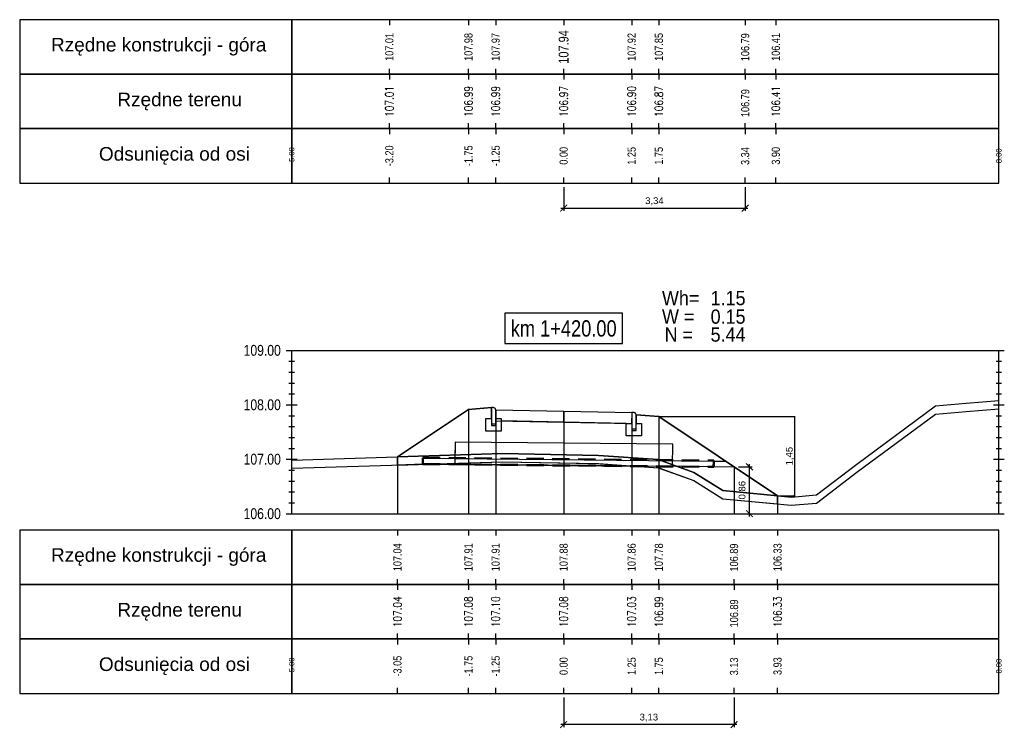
# Model space of a CAD drawing. Extents: x 7537626 to 7538805, y 5722894 to 5725486.
# Tile 76 of 105: x 7538520 to 7538539, y 5725455 to 5725468. Entities that reach past the tile are written whole.
import ezdxf

# ---------------------------------------------------------------- set-up
doc = ezdxf.new("R2010")
doc.units = 0
doc.header["$PDMODE"] = 35
doc.header["$PDSIZE"] = 0.3
doc.linetypes.add('HIDDEN', pattern=[9.525, 6.35, -3.175])
for name, color, linetype in [('C-DROGI-PROFILE', 7, 'Continuous'), ('C-DROGI-PROFILE-ETYKIETY', 7, 'Continuous'), ('C-DROGI-PRZEKROJE-ETYKIETY', 7, 'Continuous'), ('C-POPRZECZKA-przekrój', 2, 'Continuous'), ('C-POPRZECZKA-widok', 1, 'Continuous')]:
    doc.layers.add(name, color=color, linetype=linetype)
for name, color, linetype, true_color in [('C-humus', 7, 'Continuous', 0x003df5), ('C-Teren', 7, 'Continuous', 0x008521), ('poprzeczki', 7, 'Continuous', 0x0000d6)]:
    doc.layers.add(name, color=color, linetype=linetype, true_color=true_color)
for name, color, linetype, lineweight, plot in [('D-1.pow. hum.', 7, 'Continuous', 30, False), ('D-2.wykop', 30, 'Continuous', 30, False), ('D-3.nasyp', 4, 'Continuous', 30, False)]:
    doc.layers.add(name, color=color, linetype=linetype, lineweight=lineweight, plot=plot)
doc.layers.add('D-roboty-ziemne-opis', color=2, linetype='Continuous', lineweight=30)
doc.layers.add('Pom-plan', color=4, linetype='Continuous', plot=False)
doc.styles.add('2mm08', font='arial.ttf', dxfattribs={"width": 0.8})
doc.styles.add('opis_50', font='arial.ttf', dxfattribs={"height": 0.125})
doc.styles.get("Standard").update_dxf_attribs({"font": 'arial.ttf'})
doc.dimstyles.new('OPIS_50', dxfattribs={"dimscale": 0.5, "dimtxt": 0.125, "dimasz": 0.25, "dimexe": 0.1, "dimexo": 0.15, "dimgap": 0.1, "dimtad": 1, "dimzin": 0, "dimtxsty": 'opis_50', "dimblk": 'ARCHTICK', "dimcen": 0.15, "dimdle": 0.1, "dimaunit": 2, "dimadec": 4, "dimazin": 0, "dimtfac": 1, "dimtmove": 0, "dimatfit": 3, "dimfxl": 1, "dimarcsym": 0})

# ---------------------------------------------------------------- blocks, each defined once
blk = doc.blocks.new('_ArchTick')
at = {"color": 0, "linetype": 'ByBlock', "const_width": 0.15}
blk.add_lwpolyline([(-0.5, -0.5), (0.5, 0.5)], dxfattribs=at)
blk = doc.blocks.new('*D11')
at = {"layer": 'Defpoints', "color": 0, "transparency": 16777216}
for p in [(7538532.225, 5725461.071), (7538534.407, 5725459.616), (7538534.718, 5725459.616)]:
    blk.add_point(p, dxfattribs=at)
at = {"layer": 'poprzeczki', "color": 0, "lineweight": -2, "transparency": 16777216}
for p, q in [((7538532.24, 5725461.071), (7538534.728, 5725461.071)), ((7538534.718, 5725461.081), (7538534.718, 5725459.606)), ((7538534.422, 5725459.616), (7538534.728, 5725459.616))]:
    blk.add_line(p, q, dxfattribs=at)
at = {"layer": 'poprzeczki', "color": 0, "lineweight": -2, "transparency": 16777216, "xscale": 0.025, "yscale": 0.025, "zscale": 0.025}
for p, rotation in [((7538534.718, 5725461.071), 90), ((7538534.718, 5725459.616), 270)]:
    blk.add_blockref('_ArchTick', p, dxfattribs=dict(at, rotation=rotation))
at = {"layer": 'poprzeczki', "color": 0, "transparency": 16777216, "insert": (7538534.633, 5725460.344), "char_height": 0.125, "attachment_point": 5, "rotation": 90, "style": 'opis_50'}
blk.add_mtext('1,45', dxfattribs=at)
blk = doc.blocks.new('geokrata')
at = {"layer": 'C-POPRZECZKA-przekrój', "color": 172, "linetype": 'HIDDEN', "lineweight": 50, "ltscale": 0.05, "true_color": 0x0000cc}
for p, q in [((7538464.885, 5725469.743), (7538470.234, 5725469.689)), ((7538464.887, 5725469.627), (7538470.233, 5725469.573))]:
    blk.add_line(p, q, dxfattribs=at)
at = {"layer": 'C-POPRZECZKA-przekrój', "color": 98, "linetype": 'Continuous', "lineweight": 30, "true_color": 0x006100}
for p, q in [((7538464.892, 5725469.735), (7538465.726, 5725469.726)), ((7538464.893, 5725469.635), (7538465.725, 5725469.626)), ((7538469.225, 5725469.591), (7538470.225, 5725469.581))]:
    blk.add_line(p, q, dxfattribs=at)
for points in [[(7538467.479, 5725470.009), (7538465.479, 5725470.029), (7538465.475, 5725469.629), (7538469.475, 5725469.589), (7538469.479, 5725469.989), (7538467.479, 5725470.009), (7538465.479, 5725470.029), (7538465.476, 5725469.729), (7538470.226, 5725469.681)], [(7538464.892, 5725469.735), (7538464.893, 5725469.635)], [(7538470.225, 5725469.581), (7538470.226, 5725469.681)]]:
    blk.add_lwpolyline(points, dxfattribs=at)
at = {"layer": 'C-POPRZECZKA-przekrój', "color": 172, "linetype": 'HIDDEN', "lineweight": 50, "ltscale": 0.05, "true_color": 0x0000cc}
for points in [[(7538464.885, 5725469.743), (7538464.887, 5725469.627)], [(7538470.233, 5725469.573), (7538470.234, 5725469.689)]]:
    blk.add_lwpolyline(points, dxfattribs=at)
blk = doc.blocks.new('*D230')
at = {"layer": 'Defpoints', "color": 0, "transparency": 16777216}
for p in [(7538530.475, 5725465.361), (7538533.812, 5725465.361), (7538533.812, 5725464.9)]:
    blk.add_point(p, dxfattribs=at)
at = {"layer": 'Pom-plan', "color": 0, "lineweight": -2, "transparency": 16777216}
for p, q in [((7538530.475, 5725465.286), (7538530.475, 5725464.85)), ((7538533.812, 5725465.286), (7538533.812, 5725464.85)), ((7538530.425, 5725464.9), (7538533.862, 5725464.9))]:
    blk.add_line(p, q, dxfattribs=at)
at = {"layer": 'Pom-plan', "color": 0, "lineweight": -2, "transparency": 16777216, "xscale": 0.125, "yscale": 0.125, "zscale": 0.125, "rotation": 180}
blk.add_blockref('_ArchTick', (7538530.475, 5725464.9), dxfattribs=at)
at = {"layer": 'Pom-plan', "color": 0, "lineweight": -2, "transparency": 16777216, "xscale": 0.125, "yscale": 0.125, "zscale": 0.125}
blk.add_blockref('_ArchTick', (7538533.812, 5725464.9), dxfattribs=at)
at = {"layer": 'Pom-plan', "color": 0, "transparency": 16777216, "insert": (7538532.143, 5725465.025), "char_height": 0.125, "attachment_point": 5, "style": 'opis_50'}
blk.add_mtext('3,34', dxfattribs=at)
blk = doc.blocks.new('*D232')
at = {"layer": 'Defpoints', "color": 0, "transparency": 16777216}
for p in [(7538533.616, 5725460.149), (7538533.89, 5725460.149), (7538533.607, 5725459.286)]:
    blk.add_point(p, dxfattribs=at)
at = {"layer": 'Pom-plan', "color": 0, "lineweight": -2, "transparency": 16777216}
for p, q in [((7538533.691, 5725460.149), (7538533.94, 5725460.149)), ((7538533.89, 5725459.236), (7538533.89, 5725460.199)), ((7538533.682, 5725459.286), (7538533.94, 5725459.286))]:
    blk.add_line(p, q, dxfattribs=at)
at = {"layer": 'Pom-plan', "color": 0, "lineweight": -2, "transparency": 16777216, "xscale": 0.125, "yscale": 0.125, "zscale": 0.125}
for p, rotation in [((7538533.89, 5725460.149), 90), ((7538533.89, 5725459.286), 270)]:
    blk.add_blockref('_ArchTick', p, dxfattribs=dict(at, rotation=rotation))
at = {"layer": 'Pom-plan', "color": 0, "transparency": 16777216, "insert": (7538533.765, 5725459.718), "char_height": 0.125, "attachment_point": 5, "rotation": 90, "style": 'opis_50'}
blk.add_mtext('0,86', dxfattribs=at)
blk = doc.blocks.new('*D233')
at = {"layer": 'Defpoints', "color": 0, "transparency": 16777216}
for p in [(7538530.475, 5725455.986), (7538533.607, 5725455.986), (7538530.475, 5725455.413)]:
    blk.add_point(p, dxfattribs=at)
at = {"layer": 'Pom-plan', "color": 0, "lineweight": -2, "transparency": 16777216}
for p, q in [((7538530.475, 5725455.911), (7538530.475, 5725455.363)), ((7538533.607, 5725455.911), (7538533.607, 5725455.363)), ((7538533.657, 5725455.413), (7538530.425, 5725455.413))]:
    blk.add_line(p, q, dxfattribs=at)
at = {"layer": 'Pom-plan', "color": 0, "lineweight": -2, "transparency": 16777216, "xscale": 0.125, "yscale": 0.125, "zscale": 0.125, "rotation": 180}
blk.add_blockref('_ArchTick', (7538530.475, 5725455.413), dxfattribs=at)
at = {"layer": 'Pom-plan', "color": 0, "lineweight": -2, "transparency": 16777216, "xscale": 0.125, "yscale": 0.125, "zscale": 0.125}
blk.add_blockref('_ArchTick', (7538533.607, 5725455.413), dxfattribs=at)
at = {"layer": 'Pom-plan', "color": 0, "transparency": 16777216, "insert": (7538532.041, 5725455.539), "char_height": 0.125, "attachment_point": 5, "style": 'opis_50'}
blk.add_mtext('3,13', dxfattribs=at)

msp = doc.modelspace()

# ---------------------------------------------------------------- linework, layer by layer
at = {"layer": 'C-DROGI-PROFILE', "color": 7, "linetype": 'Continuous', "lineweight": -3}
for p, q in [((7538527.271, 5725468.361), (7538527.271, 5725468.261)), ((7538528.725, 5725468.361), (7538528.725, 5725468.261)), ((7538529.225, 5725468.361), (7538529.225, 5725468.261)), ((7538530.475, 5725468.361), (7538530.475, 5725468.261)), ((7538531.725, 5725468.361), (7538531.725, 5725468.261)), ((7538532.225, 5725468.361), (7538532.225, 5725468.261)), ((7538533.812, 5725468.361), (7538533.812, 5725468.261)), ((7538534.375, 5725468.361), (7538534.375, 5725468.261)), ((7538527.271, 5725467.361), (7538527.271, 5725467.461)), ((7538527.271, 5725467.361), (7538527.271, 5725467.261)), ((7538528.725, 5725467.361), (7538528.725, 5725467.461)), ((7538528.725, 5725467.361), (7538528.725, 5725467.261)), ((7538529.225, 5725467.361), (7538529.225, 5725467.461)), ((7538529.225, 5725467.361), (7538529.225, 5725467.261)), ((7538530.475, 5725467.361), (7538530.475, 5725467.461)), ((7538530.475, 5725467.361), (7538530.475, 5725467.261)), ((7538531.725, 5725467.361), (7538531.725, 5725467.461)), ((7538531.725, 5725467.361), (7538531.725, 5725467.261)), ((7538532.225, 5725467.361), (7538532.225, 5725467.461)), ((7538532.225, 5725467.361), (7538532.225, 5725467.261)), ((7538533.812, 5725467.361), (7538533.812, 5725467.461)), ((7538533.812, 5725467.361), (7538533.812, 5725467.261)), ((7538534.375, 5725467.361), (7538534.375, 5725467.461)), ((7538534.375, 5725467.361), (7538534.375, 5725467.261)), ((7538527.271, 5725466.361), (7538527.271, 5725466.461)), ((7538528.725, 5725466.361), (7538528.725, 5725466.461)), ((7538529.225, 5725466.361), (7538529.225, 5725466.461)), ((7538530.475, 5725466.361), (7538530.475, 5725466.461)), ((7538531.725, 5725466.361), (7538531.725, 5725466.461)), ((7538532.225, 5725466.361), (7538532.225, 5725466.461)), ((7538533.812, 5725466.361), (7538533.812, 5725466.461)), ((7538534.375, 5725466.361), (7538534.375, 5725466.461)), ((7538527.271, 5725466.361), (7538527.271, 5725466.261)), ((7538528.725, 5725466.361), (7538528.725, 5725466.261)), ((7538529.225, 5725466.361), (7538529.225, 5725466.261)), ((7538530.475, 5725466.361), (7538530.475, 5725466.261)), ((7538531.725, 5725466.361), (7538531.725, 5725466.261)), ((7538532.225, 5725466.361), (7538532.225, 5725466.261)), ((7538533.812, 5725466.361), (7538533.812, 5725466.261)), ((7538534.375, 5725466.361), (7538534.375, 5725466.261)), ((7538527.271, 5725465.361), (7538527.271, 5725465.461)), ((7538528.725, 5725465.361), (7538528.725, 5725465.461)), ((7538529.225, 5725465.361), (7538529.225, 5725465.461)), ((7538530.475, 5725465.361), (7538530.475, 5725465.461)), ((7538531.725, 5725465.361), (7538531.725, 5725465.461)), ((7538532.225, 5725465.361), (7538532.225, 5725465.461)), ((7538533.812, 5725465.361), (7538533.812, 5725465.461)), ((7538534.375, 5725465.361), (7538534.375, 5725465.461)), ((7538527.42, 5725458.986), (7538527.42, 5725458.886)), ((7538528.725, 5725458.986), (7538528.725, 5725458.886)), ((7538529.225, 5725458.986), (7538529.225, 5725458.886)), ((7538530.475, 5725458.986), (7538530.475, 5725458.886)), ((7538531.725, 5725458.986), (7538531.725, 5725458.886)), ((7538532.225, 5725458.986), (7538532.225, 5725458.886)), ((7538533.607, 5725458.986), (7538533.607, 5725458.886)), ((7538534.407, 5725458.986), (7538534.407, 5725458.886)), ((7538527.42, 5725457.986), (7538527.42, 5725458.086)), ((7538528.725, 5725457.986), (7538528.725, 5725458.086)), ((7538529.225, 5725457.986), (7538529.225, 5725458.086)), ((7538530.475, 5725457.986), (7538530.475, 5725458.086)), ((7538531.725, 5725457.986), (7538531.725, 5725458.086)), ((7538532.225, 5725457.986), (7538532.225, 5725458.086)), ((7538533.607, 5725457.986), (7538533.607, 5725458.086)), ((7538534.407, 5725457.986), (7538534.407, 5725458.086)), ((7538527.42, 5725457.986), (7538527.42, 5725457.886)), ((7538528.725, 5725457.986), (7538528.725, 5725457.886)), ((7538529.225, 5725457.986), (7538529.225, 5725457.886)), ((7538530.475, 5725457.986), (7538530.475, 5725457.886)), ((7538531.725, 5725457.986), (7538531.725, 5725457.886)), ((7538532.225, 5725457.986), (7538532.225, 5725457.886)), ((7538533.607, 5725457.986), (7538533.607, 5725457.886)), ((7538534.407, 5725457.986), (7538534.407, 5725457.886)), ((7538527.42, 5725456.986), (7538527.42, 5725457.086)), ((7538527.42, 5725456.986), (7538527.42, 5725456.886)), ((7538528.725, 5725456.986), (7538528.725, 5725457.086)), ((7538528.725, 5725456.986), (7538528.725, 5725456.886)), ((7538529.225, 5725456.986), (7538529.225, 5725457.086)), ((7538529.225, 5725456.986), (7538529.225, 5725456.886)), ((7538530.475, 5725456.986), (7538530.475, 5725457.086)), ((7538530.475, 5725456.986), (7538530.475, 5725456.886)), ((7538531.725, 5725456.986), (7538531.725, 5725457.086)), ((7538531.725, 5725456.986), (7538531.725, 5725456.886)), ((7538532.225, 5725456.986), (7538532.225, 5725457.086)), ((7538532.225, 5725456.986), (7538532.225, 5725456.886)), ((7538533.607, 5725456.986), (7538533.607, 5725457.086)), ((7538533.607, 5725456.986), (7538533.607, 5725456.886)), ((7538534.407, 5725456.986), (7538534.407, 5725457.086)), ((7538534.407, 5725456.986), (7538534.407, 5725456.886)), ((7538527.42, 5725455.986), (7538527.42, 5725456.086)), ((7538528.725, 5725455.986), (7538528.725, 5725456.086)), ((7538529.225, 5725455.986), (7538529.225, 5725456.086)), ((7538530.475, 5725455.986), (7538530.475, 5725456.086)), ((7538531.725, 5725455.986), (7538531.725, 5725456.086)), ((7538532.225, 5725455.986), (7538532.225, 5725456.086)), ((7538533.607, 5725455.986), (7538533.607, 5725456.086)), ((7538534.407, 5725455.986), (7538534.407, 5725456.086))]:
    msp.add_line(p, q, dxfattribs=at)
at = {"layer": 'C-DROGI-PROFILE', "color": 1, "linetype": 'Continuous', "lineweight": -3}
for points in [[(7538525.475, 5725467.361), (7538525.475, 5725468.361), (7538520.475, 5725468.361), (7538520.475, 5725467.361)], [(7538525.475, 5725467.361), (7538538.475, 5725467.361), (7538538.475, 5725468.361), (7538525.475, 5725468.361)], [(7538525.475, 5725466.361), (7538525.475, 5725467.361), (7538520.475, 5725467.361), (7538520.475, 5725466.361)], [(7538525.475, 5725466.361), (7538538.475, 5725466.361), (7538538.475, 5725467.361), (7538525.475, 5725467.361)], [(7538525.475, 5725465.361), (7538525.475, 5725466.361), (7538520.475, 5725466.361), (7538520.475, 5725465.361)], [(7538525.475, 5725465.361), (7538538.475, 5725465.361), (7538538.475, 5725466.361), (7538525.475, 5725466.361)], [(7538525.475, 5725457.986), (7538525.475, 5725458.986), (7538520.475, 5725458.986), (7538520.475, 5725457.986)], [(7538525.475, 5725457.986), (7538538.475, 5725457.986), (7538538.475, 5725458.986), (7538525.475, 5725458.986)], [(7538525.475, 5725456.986), (7538525.475, 5725457.986), (7538520.475, 5725457.986), (7538520.475, 5725456.986)], [(7538525.475, 5725456.986), (7538538.475, 5725456.986), (7538538.475, 5725457.986), (7538525.475, 5725457.986)], [(7538525.475, 5725455.986), (7538525.475, 5725456.986), (7538520.475, 5725456.986), (7538520.475, 5725455.986)], [(7538525.475, 5725455.986), (7538538.475, 5725455.986), (7538538.475, 5725456.986), (7538525.475, 5725456.986)]]:
    msp.add_3dface(points, dxfattribs=at)
at = {"layer": 'C-DROGI-PRZEKROJE-ETYKIETY', "color": 1, "linetype": 'Continuous', "lineweight": -3}
for p, q in [((7538528.725, 5725461.201), (7538528.725, 5725459.286)), ((7538529.225, 5725461.195), (7538529.225, 5725459.286)), ((7538530.475, 5725461.17), (7538530.475, 5725459.286)), ((7538531.725, 5725461.145), (7538531.725, 5725459.286)), ((7538532.225, 5725461.071), (7538532.225, 5725459.286)), ((7538527.42, 5725460.331), (7538527.42, 5725459.286)), ((7538534.407, 5725459.616), (7538534.407, 5725459.286))]:
    msp.add_line(p, q, dxfattribs=at)
msp.add_lwpolyline([(7538533.607, 5725460.15), (7538533.607, 5725459.286)], dxfattribs=at)
at = {"layer": 'C-humus'}
for p, q in [((7538537.31, 5725461.116), (7538537.874, 5725461.164)), ((7538537.874, 5725461.164), (7538538.475, 5725461.214)), ((7538535.862, 5725460.049), (7538537.31, 5725461.116)), ((7538525.475, 5725460.122), (7538529.348, 5725460.24)), ((7538529.348, 5725460.24), (7538531.116, 5725460.206)), ((7538531.116, 5725460.206), (7538532.211, 5725460.132)), ((7538532.211, 5725460.132), (7538532.865, 5725459.894)), ((7538532.865, 5725459.894), (7538533.403, 5725459.561)), ((7538535.125, 5725459.482), (7538535.862, 5725460.049)), ((7538533.403, 5725459.561), (7538534.654, 5725459.443)), ((7538534.654, 5725459.443), (7538535.125, 5725459.482))]:
    msp.add_line(p, q, dxfattribs=at)
at = {"layer": 'C-POPRZECZKA-przekrój', "color": 2, "linetype": 'Continuous', "lineweight": -3}
for p, q in [((7538527.42, 5725460.331), (7538528.725, 5725461.201)), ((7538528.725, 5725461.201), (7538529.145, 5725461.235)), ((7538529.185, 5725461.235), (7538529.145, 5725461.235)), ((7538529.145, 5725461.235), (7538529.145, 5725460.905)), ((7538529.19, 5725461.234), (7538529.185, 5725461.235)), ((7538529.199, 5725461.232), (7538529.19, 5725461.234)), ((7538529.207, 5725461.228), (7538529.199, 5725461.232)), ((7538529.213, 5725461.223), (7538529.207, 5725461.228)), ((7538529.218, 5725461.218), (7538529.213, 5725461.223)), ((7538529.222, 5725461.21), (7538529.218, 5725461.218)), ((7538529.224, 5725461.202), (7538529.222, 5725461.21)), ((7538529.225, 5725461.195), (7538529.224, 5725461.202)), ((7538529.225, 5725461.195), (7538530.475, 5725461.17)), ((7538529.225, 5725461.195), (7538529.226, 5725460.995)), ((7538529.225, 5725460.905), (7538529.225, 5725461.195)), ((7538529.225, 5725461.195), (7538529.225, 5725461.035)), ((7538530.475, 5725460.97), (7538530.475, 5725461.17)), ((7538530.475, 5725461.17), (7538531.725, 5725461.145)), ((7538531.725, 5725461.145), (7538531.724, 5725460.945)), ((7538531.765, 5725461.145), (7538531.725, 5725461.145)), ((7538531.725, 5725461.145), (7538531.725, 5725460.815)), ((7538531.77, 5725461.144), (7538531.765, 5725461.145)), ((7538531.779, 5725461.142), (7538531.77, 5725461.144)), ((7538531.787, 5725461.138), (7538531.779, 5725461.142)), ((7538529.045, 5725460.805), (7538529.045, 5725461.035)), ((7538529.045, 5725461.035), (7538529.145, 5725461.035)), ((7538529.145, 5725461.035), (7538529.145, 5725460.935)), ((7538529.225, 5725461.035), (7538529.325, 5725461.035)), ((7538529.226, 5725460.995), (7538530.475, 5725460.97)), ((7538529.325, 5725461.035), (7538529.325, 5725460.805)), ((7538530.475, 5725460.97), (7538531.724, 5725460.945)), ((7538531.793, 5725461.133), (7538531.787, 5725461.138)), ((7538531.798, 5725461.128), (7538531.793, 5725461.133)), ((7538531.802, 5725461.12), (7538531.798, 5725461.128)), ((7538531.804, 5725461.112), (7538531.802, 5725461.12)), ((7538531.805, 5725461.105), (7538531.804, 5725461.112)), ((7538531.805, 5725460.815), (7538531.805, 5725461.105)), ((7538531.805, 5725461.105), (7538531.805, 5725460.945)), ((7538531.805, 5725461.105), (7538532.225, 5725461.071)), ((7538532.225, 5725461.071), (7538534.407, 5725459.616)), ((7538529.325, 5725460.805), (7538529.045, 5725460.805)), ((7538529.145, 5725460.935), (7538529.225, 5725460.935)), ((7538529.145, 5725460.905), (7538529.225, 5725460.905)), ((7538531.625, 5725460.715), (7538531.625, 5725460.945)), ((7538531.625, 5725460.945), (7538531.725, 5725460.945)), ((7538531.725, 5725460.945), (7538531.725, 5725460.845)), ((7538531.725, 5725460.845), (7538531.805, 5725460.845)), ((7538531.725, 5725460.815), (7538531.805, 5725460.815)), ((7538531.805, 5725460.945), (7538531.905, 5725460.945)), ((7538531.905, 5725460.945), (7538531.905, 5725460.715)), ((7538531.905, 5725460.715), (7538531.625, 5725460.715))]:
    msp.add_line(p, q, dxfattribs=at)
at = {"layer": 'C-POPRZECZKA-przekrój'}
for points in [[(7538527.42, 5725460.181), (7538527.42, 5725460.331)], [(7538533.226, 5725460.253), (7538533.455, 5725460.251)], [(7538527.887, 5725460.199), (7538527.42, 5725460.181)], [(7538533.225, 5725460.153), (7538533.607, 5725460.15)]]:
    msp.add_lwpolyline(points, dxfattribs=at)
at = {"layer": 'C-POPRZECZKA-widok', "color": 1, "linetype": 'Continuous', "lineweight": -3}
for p, q in [((7538525.375, 5725462.286), (7538538.575, 5725462.286)), ((7538525.475, 5725459.286), (7538525.475, 5725462.286)), ((7538538.475, 5725459.286), (7538538.475, 5725462.286)), ((7538525.425, 5725462.086), (7538525.525, 5725462.086)), ((7538538.425, 5725462.086), (7538538.525, 5725462.086)), ((7538525.425, 5725461.886), (7538525.525, 5725461.886)), ((7538538.425, 5725461.886), (7538538.525, 5725461.886)), ((7538525.425, 5725461.686), (7538525.525, 5725461.686)), ((7538538.425, 5725461.686), (7538538.525, 5725461.686)), ((7538525.425, 5725461.486), (7538525.525, 5725461.486)), ((7538538.425, 5725461.486), (7538538.525, 5725461.486)), ((7538525.375, 5725461.286), (7538525.575, 5725461.286)), ((7538525.425, 5725461.286), (7538525.525, 5725461.286)), ((7538538.375, 5725461.286), (7538538.575, 5725461.286)), ((7538538.425, 5725461.286), (7538538.525, 5725461.286)), ((7538525.425, 5725461.086), (7538525.525, 5725461.086)), ((7538538.425, 5725461.086), (7538538.525, 5725461.086)), ((7538525.425, 5725460.886), (7538525.525, 5725460.886)), ((7538538.425, 5725460.886), (7538538.525, 5725460.886)), ((7538525.425, 5725460.686), (7538525.525, 5725460.686)), ((7538538.425, 5725460.686), (7538538.525, 5725460.686)), ((7538525.425, 5725460.486), (7538525.525, 5725460.486)), ((7538538.425, 5725460.486), (7538538.525, 5725460.486)), ((7538525.375, 5725460.286), (7538525.575, 5725460.286)), ((7538525.425, 5725460.286), (7538525.525, 5725460.286)), ((7538538.375, 5725460.286), (7538538.575, 5725460.286)), ((7538538.425, 5725460.286), (7538538.525, 5725460.286)), ((7538525.425, 5725460.086), (7538525.525, 5725460.086)), ((7538538.425, 5725460.086), (7538538.525, 5725460.086)), ((7538525.425, 5725459.886), (7538525.525, 5725459.886)), ((7538538.425, 5725459.886), (7538538.525, 5725459.886)), ((7538525.425, 5725459.686), (7538525.525, 5725459.686)), ((7538538.425, 5725459.686), (7538538.525, 5725459.686)), ((7538525.425, 5725459.486), (7538525.525, 5725459.486)), ((7538538.425, 5725459.486), (7538538.525, 5725459.486)), ((7538525.375, 5725459.286), (7538538.575, 5725459.286))]:
    msp.add_line(p, q, dxfattribs=at)
at = {"layer": 'C-POPRZECZKA-widok', "color": 3, "linetype": 'Continuous', "lineweight": -3}
msp.add_3dface([(7538529.395, 5725462.411), (7538531.555, 5725462.411), (7538531.555, 5725462.968), (7538529.395, 5725462.968)], dxfattribs=at)
at = {"layer": 'C-Teren'}
for p, q in [((7538537.874, 5725461.314), (7538538.475, 5725461.364)), ((7538535.862, 5725460.199), (7538537.31, 5725461.266)), ((7538537.31, 5725461.266), (7538537.874, 5725461.314)), ((7538525.475, 5725460.272), (7538529.348, 5725460.39)), ((7538529.348, 5725460.39), (7538531.116, 5725460.356)), ((7538531.116, 5725460.356), (7538532.211, 5725460.282)), ((7538532.211, 5725460.282), (7538532.865, 5725460.044)), ((7538535.125, 5725459.632), (7538535.862, 5725460.199)), ((7538532.865, 5725460.044), (7538533.403, 5725459.711)), ((7538533.403, 5725459.711), (7538534.654, 5725459.593)), ((7538534.654, 5725459.593), (7538535.125, 5725459.632))]:
    msp.add_line(p, q, dxfattribs=at)
at = {"layer": 'D-1.pow. hum.'}
msp.add_lwpolyline([(7538527.42, 5725460.331), (7538527.42, 5725460.181), (7538529.348, 5725460.24), (7538531.116, 5725460.206), (7538532.211, 5725460.132), (7538532.865, 5725459.894), (7538533.403, 5725459.561), (7538534.407, 5725459.466), (7538534.407, 5725459.616), (7538533.403, 5725459.711), (7538532.865, 5725460.044), (7538532.211, 5725460.282), (7538531.116, 5725460.356), (7538529.348, 5725460.39), (7538527.42, 5725460.331)], dxfattribs=at)
at = {"layer": 'D-2.wykop'}
msp.add_lwpolyline([(7538530.702, 5725460.214), (7538531.147, 5725460.204), (7538531.772, 5725460.162), (7538527.971, 5725460.198), (7538529.348, 5725460.24), (7538530.702, 5725460.214)], dxfattribs=at)
at = {"layer": 'D-3.nasyp'}
msp.add_lwpolyline([(7538529.045, 5725460.805), (7538529.045, 5725461.035), (7538529.145, 5725461.035), (7538529.145, 5725461.235), (7538528.725, 5725461.201), (7538527.42, 5725460.331), (7538527.42, 5725460.181), (7538527.971, 5725460.198), (7538531.168, 5725460.166), (7538531.772, 5725460.162), (7538532.225, 5725460.131), (7538532.865, 5725459.894), (7538533.403, 5725459.561), (7538534.407, 5725459.466), (7538534.407, 5725459.616), (7538532.225, 5725461.071), (7538531.805, 5725461.105), (7538531.805, 5725460.945), (7538531.905, 5725460.945), (7538531.905, 5725460.715), (7538531.625, 5725460.715), (7538531.625, 5725460.945), (7538529.325, 5725460.993), (7538529.325, 5725460.805), (7538529.045, 5725460.805)], dxfattribs=at)

# ---------------------------------------------------------------- block references
at = {"layer": 'C-POPRZECZKA-przekrój'}
msp.add_blockref('geokrata', (63, -9.428), dxfattribs=at)

# ---------------------------------------------------------------- texts
at = {"layer": 'C-DROGI-PROFILE', "color": 2}
for s, p in [('Rzędne konstrukcji - góra', (7538521.05, 5725467.778)), ('Rzędne terenu', (7538522.27, 5725466.772)), ('Odsunięcia od osi', (7538521.931, 5725465.772)), ('Rzędne konstrukcji - góra', (7538521.05, 5725458.403)), ('Rzędne terenu', (7538522.27, 5725457.397)), ('Odsunięcia od osi', (7538521.931, 5725456.397))]:
    msp.add_text(s, height=0.25, dxfattribs=at).set_placement(p)
at = {"layer": 'C-DROGI-PROFILE-ETYKIETY', "color": 1, "style": '2mm08', "width": 0.8}
for s, p in [('106.79', (7538533.886, 5725467.6)), ('106.79', (7538533.887, 5725466.573)), ('3.34', (7538533.886, 5725465.693)), ('106.89', (7538533.681, 5725458.225)), ('106.89', (7538533.682, 5725457.198)), ('3.13', (7538533.681, 5725456.318))]:
    msp.add_text(s, height=0.15, rotation=90, dxfattribs=at).set_placement(p)
at = {"layer": 'C-DROGI-PROFILE-ETYKIETY', "color": 1, "linetype": 'Continuous', "lineweight": -3, "attachment_point": 5, "rotation": 90, "style": '2mm08'}
for s, insert, char_height in [('107.94', (7538530.475, 5725467.861), 0.18), ('107.01', (7538527.271, 5725467.861), 0.15), ('107.98', (7538528.725, 5725467.861), 0.15), ('107.97', (7538529.225, 5725467.861), 0.15), ('107.92', (7538531.725, 5725467.861), 0.15), ('107.85', (7538532.225, 5725467.861), 0.15), ('106.41', (7538534.375, 5725467.861), 0.15), ('{\\Fsimplex.shx|c238;107.01}', (7538527.271, 5725466.861), 0.15), ('{\\Fsimplex.shx|c238;106.99}', (7538528.725, 5725466.861), 0.15), ('{\\Fsimplex.shx|c238;106.99}', (7538529.225, 5725466.861), 0.15), ('{\\Fsimplex.shx|c238;106.97}', (7538530.475, 5725466.861), 0.15), ('{\\Fsimplex.shx|c238;106.90}', (7538531.725, 5725466.861), 0.15), ('{\\Fsimplex.shx|c238;106.87}', (7538532.225, 5725466.861), 0.15), ('{\\Fsimplex.shx|c238;106.41}', (7538534.375, 5725466.861), 0.15), ('-3.20', (7538527.271, 5725465.861), 0.15), ('-1.75', (7538528.725, 5725465.861), 0.15), ('-1.25', (7538529.225, 5725465.861), 0.15), ('0.00', (7538530.475, 5725465.861), 0.15), ('1.25', (7538531.725, 5725465.861), 0.15), ('1.75', (7538532.225, 5725465.861), 0.15), ('3.90', (7538534.375, 5725465.861), 0.15), ('107.04', (7538527.42, 5725458.486), 0.15), ('107.88', (7538530.475, 5725458.486), 0.15), ('107.86', (7538531.725, 5725458.486), 0.15), ('107.78', (7538532.225, 5725458.486), 0.15), ('107.91', (7538528.725, 5725458.486), 0.15), ('107.91', (7538529.225, 5725458.486), 0.15), ('106.33', (7538534.407, 5725458.486), 0.15), ('{\\Fsimplex.shx|c238;107.04}', (7538527.42, 5725457.486), 0.15), ('{\\Fsimplex.shx|c238;107.08}', (7538528.725, 5725457.486), 0.15), ('{\\Fsimplex.shx|c238;107.10}', (7538529.225, 5725457.486), 0.15), ('{\\Fsimplex.shx|c238;107.08}', (7538530.475, 5725457.486), 0.15), ('{\\Fsimplex.shx|c238;107.03}', (7538531.725, 5725457.486), 0.15), ('{\\Fsimplex.shx|c238;106.99}', (7538532.225, 5725457.486), 0.15), ('{\\Fsimplex.shx|c238;106.33}', (7538534.407, 5725457.486), 0.15), ('-3.05', (7538527.42, 5725456.486), 0.15), ('-1.75', (7538528.725, 5725456.486), 0.15), ('-1.25', (7538529.225, 5725456.486), 0.15), ('0.00', (7538530.475, 5725456.486), 0.15), ('1.25', (7538531.725, 5725456.486), 0.15), ('1.75', (7538532.225, 5725456.486), 0.15), ('3.93', (7538534.407, 5725456.486), 0.15)]:
    msp.add_mtext(s, dxfattribs=dict(at, insert=insert, char_height=char_height))
at = {"layer": 'C-DROGI-PROFILE-ETYKIETY', "color": 7, "linetype": 'Continuous', "lineweight": -3, "char_height": 0.1, "attachment_point": 5, "rotation": 90, "style": '2mm08'}
for s, insert in [('-5.00', (7538525.475, 5725465.861)), ('8.00', (7538538.475, 5725465.861)), ('-5.00', (7538525.475, 5725456.486)), ('8.00', (7538538.475, 5725456.486))]:
    msp.add_mtext(s, dxfattribs=dict(at, insert=insert))
at = {"layer": 'C-POPRZECZKA-widok', "color": 3, "linetype": 'Continuous', "lineweight": -3, "insert": (7538530.475, 5725462.536), "char_height": 0.3, "attachment_point": 8, "style": '2mm08'}
msp.add_mtext('km 1+420.00', dxfattribs=at)
at = {"layer": 'C-POPRZECZKA-widok', "color": 1, "linetype": 'Continuous', "lineweight": -3, "char_height": 0.2, "attachment_point": 6, "style": '2mm08'}
for s, insert in [('109.00', (7538525.275, 5725462.286)), ('108.00', (7538525.275, 5725461.286)), ('107.00', (7538525.275, 5725460.286)), ('106.00', (7538525.275, 5725459.286))]:
    msp.add_mtext(s, dxfattribs=dict(at, insert=insert))
at = {"layer": 'D-roboty-ziemne-opis', "lineweight": 25, "width": 0.9}
for s, p in [('Wh=', (7538532.282, 5725463.117)), ('1.15', (7538533.176, 5725463.117)), ('W =', (7538532.282, 5725462.776)), ('0.15', (7538533.176, 5725462.776)), ('N =', (7538532.33, 5725462.446)), ('5.44', (7538533.176, 5725462.446))]:
    msp.add_text(s, height=0.2625, dxfattribs=at).set_placement(p)

# ---------------------------------------------------------------- dimensions: what is measured, and where the dimension line sits
at = {"layer": 'Pom-plan'}
for base, p1, p2, picture, middle in [((7538533.812, 5725464.9), (7538530.475, 5725465.361), (7538533.812, 5725465.361), '*D230', (7538532.143, 5725465.025)), ((7538530.475, 5725455.413), (7538533.607, 5725455.986), (7538530.475, 5725455.986), '*D233', (7538532.041, 5725455.539))]:
    dim = msp.add_linear_dim(base=base, p1=p1, p2=p2, dimstyle='OPIS_50', dxfattribs=at)
    dim.commit()
    dim.dimension.update_dxf_attribs({"geometry": picture, "text_midpoint": middle})
dim = msp.add_linear_dim(base=(7538533.89, 5725460.149), p1=(7538533.607, 5725459.286), p2=(7538533.616, 5725460.149), angle=90, dimstyle='OPIS_50', dxfattribs=at)
dim.commit()
dim.dimension.update_dxf_attribs({"geometry": '*D232', "text_midpoint": (7538533.765, 5725459.718)})
at = {"layer": 'poprzeczki'}
dim = msp.add_linear_dim(base=(7538534.7183, 5725459.6164), p1=(7538532.2249, 5725461.0711), p2=(7538534.407, 5725459.6164), angle=90, dimstyle='OPIS_50', override={"dimscale": 0.1}, dxfattribs=at)
dim.commit()
dim.dimension.update_dxf_attribs({"geometry": '*D11', "text_midpoint": (7538534.6332, 5725460.3438)})

doc.saveas('drawing.dxf')
